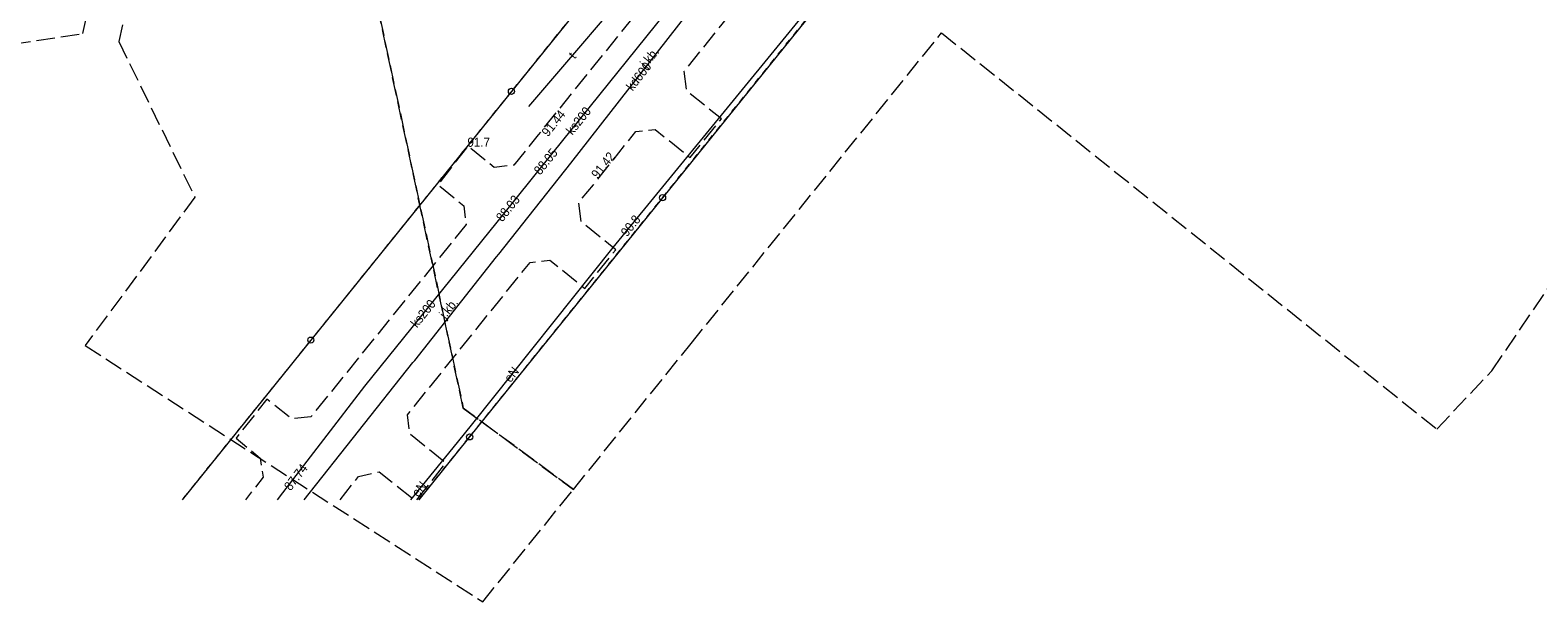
# Model space of a CAD drawing. Header units: metres. Extents: x 6540907 to 6541833, y 5893434 to 5894895.
# Tile 178 of 256: x 6541371 to 6541494, y 5893983 to 5894030. Entities that reach past the tile are written whole.
import ezdxf
from ezdxf.enums import TextEntityAlignment as Align

# ---------------------------------------------------------------- set-up
doc = ezdxf.new("R2010")
doc.units = ezdxf.units.M
doc.header["$MEASUREMENT"] = 0
for name, pattern in [('1.5_0.5', [2, 1.5, -0.5]), ('219-500', [0, 0]), ('egkk-500', [2, 1.5, -0.5]), ('egug-500', [1, 0.5, -0.5])]:
    doc.linetypes.add(name, pattern=pattern)
doc.layers.get('0').update_dxf_attribs({"color": 2, "linetype": 'CONTINUOUS', "lineweight": 5})
for name, color, linetype, lineweight in [('202-punkt graniczny', 251, 'CONTINUOUS', 9), ('217-kontur klasyfikacyjny', 251, 'CONTINUOUS', 9), ('218-kontur użytku gruntowego', 251, 'CONTINUOUS', 9), ('219-działka ewidencyjna', 152, 'CONTINUOUS', 18), ('jezdnia', 251, 'CONTINUOUS', 9), ('jezdnia-Atr17', 251, 'CONTINUOUS', 9), ('pikieta naturalna', 251, 'CONTINUOUS', 9), ('pikieta naturalna-Atr2', 251, 'CONTINUOUS', 9), ('pikieta sztuczna', 251, 'CONTINUOUS', 9), ('pikieta sztuczna-Atr2', 251, 'CONTINUOUS', 9), ('przewód elektroenergetyczny podziemny', 251, 'CONTINUOUS', 9), ('przewód elektroenergetyczny podziemny-Atr1', 251, 'CONTINUOUS', 9), ('przewód kanalizacyjny', 251, 'CONTINUOUS', 9), ('przewód kanalizacyjny-Atr1', 251, 'CONTINUOUS', 9), ('przewód telekomunikacyjny podziemny', 251, 'CONTINUOUS', 9), ('przewód telekomunikacyjny podziemny-Atr1', 251, 'CONTINUOUS', 9), ('rzędna', 251, 'CONTINUOUS', 9), ('rzędna-Atr2', 251, 'CONTINUOUS', 9)]:
    doc.layers.add(name, color=color, linetype=linetype, lineweight=lineweight)
doc.styles.get("Standard").update_dxf_attribs({"font": 'Arial', "width": 0.75})

# ---------------------------------------------------------------- blocks, each defined once
blk = doc.blocks.new('202')
at = {"color": 0, "linetype": 'Continuous', "lineweight": 0}
blk.add_circle((0, 0), 0.25, dxfattribs=at)
blk = doc.blocks.new('PW01')
at = {"linetype": 'Continuous', "lineweight": 13}
h = blk.add_hatch(color=0, dxfattribs=at)
edge = h.paths.add_edge_path()
edge.add_arc((0, 0), 0.045, 0, 360)

msp = doc.modelspace()

# ---------------------------------------------------------------- linework, layer by layer
at = {"layer": '217-kontur klasyfikacyjny', "linetype": 'egkk-500', "lineweight": 18, "flags": 128}
for points in [[(6541372.49, 5894155.85), (6541406.05, 5893998.91)], [(6541406.05, 5893998.91), (6541372.49, 5894155.85)], [(6541375.08, 5894029.38), (6541382.26, 5894061.6)], [(6541385.28, 5894061.31), (6541378.01, 5894028.72)], [(6541361.42, 5894027.32), (6541375.08, 5894029.38)], [(6541378.01, 5894028.72), (6541384.2, 5894016.06)], [(6541424.59, 5894004.16), (6541444.99, 5894029.43)], [(6541444.99, 5894029.43), (6541476.24, 5894004.45)], [(6541384.2, 5894016.06), (6541375.27, 5894004)], [(6541489.79, 5894001.95), (6541495.74, 5894010.7)], [(6541375.27, 5894004), (6541407.63, 5893983.15)], [(6541415.01, 5893992.29), (6541424.59, 5894004.16)], [(6541476.24, 5894004.45), (6541485.3, 5893997.2)], [(6541485.3, 5893997.2), (6541489.79, 5894001.95)], [(6541406.05, 5893998.91), (6541415.01, 5893992.29)], [(6541415.01, 5893992.29), (6541406.05, 5893998.91)], [(6541407.63, 5893983.15), (6541415.01, 5893992.29)]]:
    msp.add_lwpolyline(points, dxfattribs=at)
at = {"layer": '218-kontur użytku gruntowego', "linetype": 'egug-500', "lineweight": 18, "flags": 128}
for points in [[(6541426.3, 5894044.89), (6541413.56, 5894029.12)], [(6541422.27, 5894016.02), (6541437.97, 5894035.47)], [(6541413.56, 5894029.12), (6541409.97, 5894024.67)], [(6541409.97, 5894024.67), (6541393.64, 5894004.44)], [(6541406.57, 5893996.57), (6541422.27, 5894016.02)], [(6541393.64, 5894004.44), (6541383.16, 5893991.46)], [(6541402.44, 5893991.46), (6541406.57, 5893996.57)]]:
    msp.add_lwpolyline(points, dxfattribs=at)
at = {"layer": '219-działka ewidencyjna', "linetype": '219-500', "lineweight": 18, "flags": 128}
for points in [[(6541426.3, 5894044.89), (6541409.97, 5894024.67)], [(6541437.97, 5894035.47), (6541422.27, 5894016.02)], [(6541409.97, 5894024.67), (6541393.64, 5894004.44)], [(6541422.27, 5894016.02), (6541406.57, 5893996.57)], [(6541393.64, 5894004.44), (6541383.16, 5893991.46)], [(6541406.57, 5893996.57), (6541402.44, 5893991.46)]]:
    msp.add_lwpolyline(points, dxfattribs=at)
at = {"layer": 'jezdnia', "linetype": '1.5_0.5', "lineweight": 18, "flags": 128}
for points in [[(6541402.28, 5893991.46), (6541404.63, 5893994.45), (6541404.55, 5893994.51), (6541401.69, 5893996.8), (6541401.51, 5893998.37), (6541411.49, 5894010.76), (6541413.11, 5894010.95), (6541415.95, 5894008.65), (6541418.46, 5894011.78), (6541415.65, 5894014.07), (6541415.46, 5894015.67), (6541416.64, 5894017.07), (6541420.09, 5894021.4), (6541421.67, 5894021.57), (6541424.52, 5894019.29), (6541427.06, 5894022.43), (6541424.24, 5894024.7), (6541424.04, 5894026.3), (6541443.98, 5894051.07), (6541445.61, 5894051.29), (6541448.6, 5894048.87), (6541451.18, 5894052.21), (6541448.23, 5894054.53), (6541448.05, 5894056.13), (6541459.5, 5894070.43), (6541461.17, 5894070.62), (6541464.09, 5894068.31), (6541467.31, 5894072.27), (6541464.37, 5894074.62), (6541464.2, 5894076.2), (6541469.11, 5894082.31), (6541470.08, 5894083.47), (6541471.82, 5894083.71), (6541474.65, 5894081.38), (6541474.88, 5894081.23), (6541478.42, 5894085.67), (6541478.09, 5894085.95), (6541487.07, 5894097.06), (6541486.95, 5894098.08), (6541487.63, 5894098.89), (6541488.59, 5894099), (6541491.32, 5894102.36), (6541487.54, 5894105.42), (6541483.69, 5894108.58), (6541476.46, 5894114.47), (6541465.05, 5894100.26), (6541464.87, 5894100.4), (6541462.08, 5894097.11), (6541462.12, 5894096.98), (6541463.47, 5894094.7), (6541457.64, 5894087.42), (6541458.24, 5894078.39), (6541458.08, 5894078.21), (6541456.47, 5894078.02), (6541454.73, 5894079.42), (6541452.06, 5894076.08), (6541453.76, 5894074.69), (6541453.96, 5894073.08), (6541434.26, 5894048.51), (6541432.68, 5894048.33), (6541430.69, 5894049.95), (6541430.53, 5894050.08), (6541428.09, 5894047.09), (6541428.25, 5894046.95), (6541430.25, 5894045.35), (6541430.45, 5894043.73), (6541429.85, 5894043), (6541428.25, 5894042.84), (6541426.24, 5894044.44), (6541426.08, 5894044.56), (6541420.99, 5894038.26), (6541423.13, 5894036.55), (6541423.32, 5894034.95), (6541412.14, 5894021.13), (6541410.17, 5894018.68), (6541408.57, 5894018.49), (6541406.59, 5894020.1), (6541406.42, 5894020.23), (6541403.99, 5894017.08), (6541404.1, 5894017), (6541406.09, 5894015.36), (6541406.28, 5894013.84), (6541393.64, 5893998.19), (6541392.06, 5893998.03), (6541390.07, 5893999.64), (6541387.55, 5893996.46), (6541389.52, 5893994.83), (6541389.76, 5893993.29), (6541388.32, 5893991.46)], [(6541396.02, 5893991.46), (6541397.53, 5893993.35), (6541399.19, 5893993.73), (6541402.07, 5893991.46)]]:
    msp.add_lwpolyline(points, dxfattribs=at)
at = {"layer": 'przewód elektroenergetyczny podziemny', "linetype": 'Continuous', "lineweight": 18, "flags": 128}
msp.add_lwpolyline([(6541487.81, 5894097.91), (6541480.89, 5894089.43), (6541474.6, 5894081.65), (6541473.93, 5894080.65), (6541473.35, 5894080.09), (6541472.1, 5894078.53), (6541456.3, 5894058.81), (6541437.47, 5894035.5), (6541436.89, 5894035.04), (6541436.85, 5894034.73), (6541418.23, 5894011.96), (6541406.8, 5893997.67), (6541405.55, 5893996.1), (6541401.75, 5893991.46)], dxfattribs=at)
at = {"layer": 'przewód kanalizacyjny', "linetype": 'Continuous', "lineweight": 18, "flags": 128}
for points in [[(6541393.11, 5893991.46), (6541401.95, 5894002.61), (6541402.1, 5894002.79), (6541408.76, 5894011.2), (6541408.94, 5894011.42), (6541414.81, 5894018.83), (6541445.64, 5894058.3), (6541463.35, 5894079.97), (6541463.06, 5894088.3), (6541473.29, 5894100.91), (6541476.21, 5894104.59), (6541479.08, 5894108.34), (6541481.79, 5894111.95), (6541490, 5894113.53), (6541517.02, 5894148.77), (6541528.47, 5894163.63)], [(6541470.23, 5894101.04), (6541463.25, 5894092.28), (6541461.09, 5894089.57), (6541461.41, 5894079.11), (6541446.41, 5894060.93), (6541421.68, 5894030.02), (6541411.77, 5894017.74), (6541408.78, 5894014.04), (6541398.01, 5894000.7), (6541391.33, 5893992.01), (6541390.91, 5893991.46)]]:
    msp.add_lwpolyline(points, dxfattribs=at)
at = {"layer": 'przewód telekomunikacyjny podziemny', "linetype": 'Continuous', "lineweight": 18, "flags": 128}
msp.add_lwpolyline([(6541466.26, 5894100.28), (6541460.49, 5894091.79), (6541458.73, 5894088.23), (6541457.89, 5894081.65), (6541456.65, 5894078.51), (6541449.21, 5894068.93), (6541437.61, 5894054.97), (6541427.51, 5894042.47), (6541421.27, 5894035.02), (6541411.35, 5894023.43)], dxfattribs=at)

# ---------------------------------------------------------------- block references
at = {"layer": '202-punkt graniczny', "linetype": 'Continuous', "lineweight": 18}
for p in [(6541409.97, 5894024.67), (6541422.27, 5894016.02), (6541393.64, 5894004.44), (6541406.57, 5893996.57)]:
    msp.add_blockref('202', p, dxfattribs=at)
at = {"layer": 'pikieta naturalna', "linetype": 'Continuous', "lineweight": 13}
msp.add_blockref('PW01', (6541406.39, 5894020.16), dxfattribs=at)
at = {"layer": 'pikieta sztuczna', "linetype": 'Continuous', "lineweight": 13}
for p in [(6541412.14, 5894021.13), (6541416.64, 5894017.07)]:
    msp.add_blockref('PW01', p, dxfattribs=at)
at = {"layer": 'rzędna', "linetype": 'Continuous', "lineweight": 18}
for p in [(6541411.77, 5894017.74), (6541408.78, 5894014.04), (6541418.23, 5894011.96), (6541391.33, 5893992.01)]:
    msp.add_blockref('PW01', p, dxfattribs=at)

# ---------------------------------------------------------------- texts
at = {"layer": 'jezdnia-Atr17', "width": 0.9}
for rotation, p in [(51.053, (6541420.96, 5894026.52)), (51.053, (6541420.96, 5894026.52)), (51.149, (6541404.6, 5894006.12)), (51.149, (6541404.6, 5894006.12))]:
    msp.add_text('j.kb.', height=0.75, rotation=rotation, dxfattribs=at).set_placement(p)
at = {"layer": 'pikieta naturalna-Atr2', "width": 0.9}
msp.add_text('91.7', height=0.75, dxfattribs=at).set_placement((6541406.39, 5894020.16))
at = {"layer": 'pikieta sztuczna-Atr2', "width": 0.9}
msp.add_text('91.44', height=0.75, rotation=51.023, dxfattribs=at).set_placement((6541412.36, 5894021.4), align=Align.TOP_LEFT)
msp.add_text('91.42', height=0.75, rotation=51.389, dxfattribs=at).set_placement((6541416.99, 5894017.51))
at = {"layer": 'przewód elektroenergetyczny podziemny-Atr1', "width": 0.9}
for rotation, p in [(51.345, (6541409.6, 5894001.17)), (50.649, (6541402.08, 5893991.86))]:
    msp.add_text('eN', height=0.75, rotation=rotation, dxfattribs=at).set_placement(p, align=Align.MIDDLE_LEFT)
at = {"layer": 'przewód kanalizacyjny-Atr1', "width": 0.9}
for s, rotation, p in [('kd600', 52.007, (6541419.54, 5894024.88)), ('ks200', 51.096, (6541414.64, 5894021.3)), ('ks200', 51.084, (6541401.99, 5894005.63))]:
    msp.add_text(s, height=0.75, rotation=rotation, dxfattribs=at).set_placement(p, align=Align.MIDDLE_LEFT)
at = {"layer": 'przewód telekomunikacyjny podziemny-Atr1', "width": 0.9}
msp.add_text('t', height=0.75, rotation=49.439, dxfattribs=at).set_placement((6541414.83, 5894027.5), align=Align.MIDDLE_LEFT)
at = {"layer": 'rzędna-Atr2', "width": 0.9}
for s, rotation, p in [('88.05', 51.096, (6541412.02, 5894018.05)), ('88.03', 51.058, (6541408.94, 5894014.24)), ('90.8', 51.102, (6541419.09, 5894013.03))]:
    msp.add_text(s, height=0.75, rotation=rotation, dxfattribs=at).set_placement(p, align=Align.MIDDLE_LEFT)
msp.add_text('87.74', height=0.75, rotation=52.45, dxfattribs=at).set_placement((6541391.99, 5893992.13))

doc.saveas('drawing.dxf')
